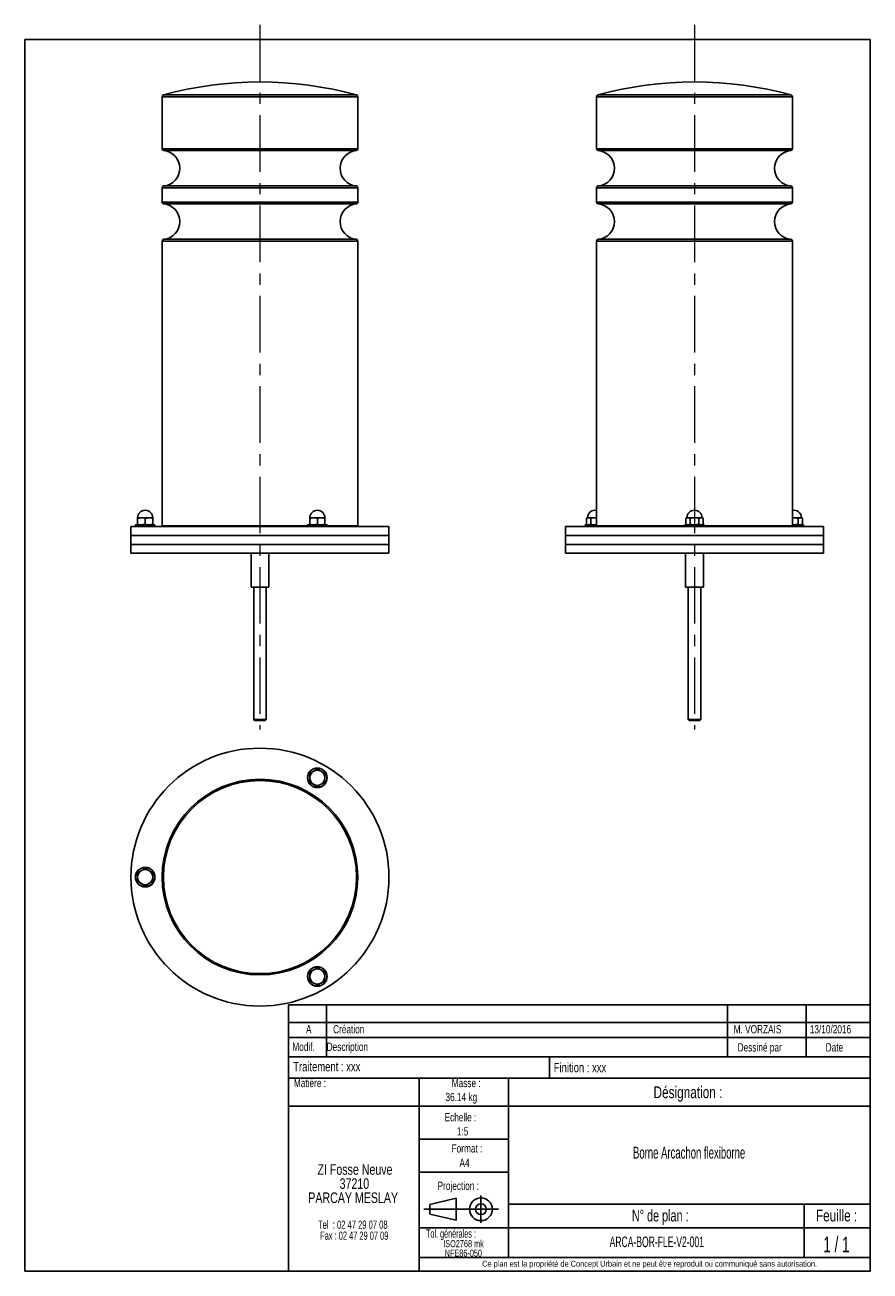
# Model space of a CAD drawing. Header units: millimetres. Extents: x 10 to 200, y 10 to 290.
import ezdxf

# ---------------------------------------------------------------- set-up
doc = ezdxf.new("R2010")
doc.units = ezdxf.units.MM
doc.linetypes.add('CENTERX2', pattern=[20.32, 12.7, -2.54, 2.54, -2.54])
doc.layers.add('FORMAT', color=7, linetype='Continuous')
doc.styles.add('SLDTEXTSTYLE0', font='TXT', dxfattribs={"width": 0.605})
doc.styles.add('SLDTEXTSTYLE1', font='TXT', dxfattribs={"width": 0.75})
doc.styles.add('SLDTEXTSTYLE2', font='TXT', dxfattribs={"width": 0.666667})
doc.styles.add('SLDTEXTSTYLE3', font='TXT', dxfattribs={"width": 0.675})
doc.styles.add('SLDTEXTSTYLE4', font='TXT', dxfattribs={"width": 0.65})
doc.styles.add('SLDTEXTSTYLE5', font='TXT', dxfattribs={"width": 0.6875})

# ---------------------------------------------------------------- blocks, each defined once
blk = doc.blocks.new('SW_NOTE_0')
at = {"layer": 'FORMAT', "color": 0, "attachment_point": 2}
for s, insert, char_height, style in [('ZI Fosse Neuve', (11.05, 3.07), 2.3813, 'SLDTEXTSTYLE1'), ('37210', (10.92, -0.11), 2.381, 'SLDTEXTSTYLE1'), ('PARCAY MESLAY', (10.64, -3.28), 2.3813, 'SLDTEXTSTYLE1'), ('Tel  : 02 47 29 07 08', (10.56, -9.61), 1.8521, 'SLDTEXTSTYLE2'), ('Fax : 02 47 29 07 09', (10.88, -12.08), 1.8521, 'SLDTEXTSTYLE3')]:
    blk.add_mtext(s, dxfattribs=dict(at, insert=insert, char_height=char_height, style=style))
blk = doc.blocks.new('SW_NOTE_0_1')
at = {"layer": 'FORMAT', "color": 0, "char_height": 1.587, "attachment_point": 2, "style": 'SLDTEXTSTYLE1'}
for s, insert in [('ISO2768 mk', (5.78, 2.05)), ('NFE86-050', (5.74, -0.07))]:
    blk.add_mtext(s, dxfattribs=dict(at, insert=insert))

msp = doc.modelspace()

# ---------------------------------------------------------------- linework, layer by layer
at = {"color": 7, "linetype": 'Continuous', "lineweight": 25}
for p, q in [((40.84, 274.12), (40.84, 262.41)), ((84.84, 262.41), (84.84, 274.12)), ((138.53, 274.12), (138.53, 262.41)), ((182.53, 262.41), (182.53, 274.12)), ((40.84, 253.64), (40.84, 250.41)), ((84.84, 250.41), (84.84, 253.64)), ((138.53, 253.64), (138.53, 250.41)), ((182.53, 250.41), (182.53, 253.64)), ((40.84, 241.64), (40.84, 177.62)), ((84.84, 177.62), (84.84, 241.64)), ((138.53, 241.64), (138.53, 177.62)), ((182.53, 177.62), (182.53, 241.64)), ((35.34, 179.42), (36.19, 179.42)), ((36.19, 179.42), (37.89, 179.42)), ((37.89, 179.42), (38.74, 179.42)), ((74.04, 179.42), (74.89, 179.42)), ((74.89, 179.42), (76.59, 179.42)), ((76.59, 179.42), (77.44, 179.42)), ((136.48, 179.42), (136.22, 179.27)), ((136.48, 179.42), (136.71, 179.42)), ((136.71, 179.42), (138.18, 179.42)), ((138.53, 179.4), (138.18, 179.42)), ((138.18, 179.42), (138.53, 179.42)), ((158.83, 179.42), (158.56, 179.27)), ((158.83, 179.42), (159.05, 179.42)), ((159.05, 179.42), (160.53, 179.42)), ((160.53, 179.42), (162, 179.42)), ((162, 179.42), (162.23, 179.42)), ((162.49, 179.27), (162.23, 179.42)), ((182.53, 179.42), (182.87, 179.42)), ((182.87, 179.42), (184.34, 179.42)), ((184.34, 179.42), (184.57, 179.42)), ((184.83, 179.27), (184.57, 179.42)), ((33.84, 177.42), (33.84, 175.42)), ((33.84, 177.42), (91.84, 177.42)), ((34.86, 177.84), (34.84, 177.82)), ((34.84, 177.82), (34.84, 177.42)), ((38.14, 177.82), (34.84, 177.82)), ((38.13, 177.84), (34.86, 177.84)), ((35.34, 177.98), (35.34, 179.27)), ((35.34, 177.98), (35.94, 177.84)), ((37.04, 177.98), (37.04, 179.27)), ((39.22, 177.84), (38.13, 177.84)), ((39.24, 177.82), (38.14, 177.82)), ((38.74, 177.98), (38.74, 179.27)), ((39.24, 177.82), (39.22, 177.84)), ((39.24, 177.42), (39.24, 177.82)), ((73.56, 177.84), (73.54, 177.82)), ((73.54, 177.82), (73.54, 177.42)), ((76.84, 177.82), (73.54, 177.82)), ((76.83, 177.84), (73.56, 177.84)), ((74.04, 177.98), (74.04, 179.27)), ((74.04, 177.98), (74.64, 177.84)), ((75.74, 177.98), (75.74, 179.27)), ((77.92, 177.84), (76.83, 177.84)), ((77.94, 177.82), (76.84, 177.82)), ((77.44, 177.98), (77.44, 179.27)), ((77.94, 177.82), (77.92, 177.84)), ((77.94, 177.42), (77.94, 177.82)), ((91.84, 175.42), (91.84, 177.42)), ((131.53, 177.42), (131.53, 175.42)), ((131.53, 177.42), (189.53, 177.42)), ((136, 177.84), (135.98, 177.82)), ((135.98, 177.82), (135.98, 177.42)), ((138.53, 177.82), (135.98, 177.82)), ((138.53, 177.84), (136, 177.84)), ((136.22, 177.98), (136.22, 179.27)), ((136.22, 177.98), (136.45, 177.84)), ((137.2, 177.98), (137.2, 179.27)), ((158.35, 177.84), (158.33, 177.82)), ((158.33, 177.82), (158.33, 177.42)), ((162.73, 177.82), (158.33, 177.82)), ((162.71, 177.84), (158.35, 177.84)), ((158.56, 177.98), (158.56, 179.27)), ((158.56, 177.98), (158.79, 177.84)), ((159.55, 177.98), (159.55, 179.27)), ((161.51, 177.98), (161.51, 179.27)), ((161.51, 177.98), (161.85, 177.84)), ((162.26, 177.84), (162.49, 177.98)), ((162.49, 177.98), (162.49, 179.27)), ((162.73, 177.82), (162.71, 177.84)), ((162.73, 177.42), (162.73, 177.82)), ((185.05, 177.84), (182.53, 177.84)), ((185.07, 177.82), (182.53, 177.82)), ((183.85, 177.98), (183.85, 179.27)), ((183.85, 177.98), (184.19, 177.84)), ((184.6, 177.84), (184.83, 177.98)), ((184.83, 177.98), (184.83, 179.27)), ((185.07, 177.82), (185.05, 177.84)), ((185.07, 177.42), (185.07, 177.82)), ((189.53, 175.42), (189.53, 177.42)), ((33.84, 175.42), (33.84, 173.42)), ((33.84, 175.42), (91.84, 175.42)), ((91.84, 173.42), (91.84, 175.42)), ((131.53, 175.42), (131.53, 173.42)), ((131.53, 175.42), (189.53, 175.42)), ((189.53, 173.42), (189.53, 175.42)), ((33.84, 173.42), (33.84, 171.42)), ((33.84, 173.42), (91.84, 173.42)), ((33.84, 171.42), (91.84, 171.42)), ((60.84, 171.42), (60.84, 163.82)), ((64.84, 163.82), (64.84, 171.42)), ((91.84, 171.42), (91.84, 173.42)), ((131.53, 173.42), (131.53, 171.42)), ((131.53, 173.42), (147.93, 173.42)), ((131.53, 173.42), (189.53, 173.42)), ((131.53, 171.42), (147.93, 171.42)), ((147.93, 173.42), (189.53, 173.42)), ((147.93, 171.42), (189.53, 171.42)), ((158.53, 171.42), (158.53, 163.82)), ((162.53, 163.82), (162.53, 171.42)), ((189.53, 171.42), (189.53, 173.42)), ((60.84, 163.82), (64.84, 163.82)), ((61.44, 163.82), (61.44, 134.02)), ((64.24, 134.02), (64.24, 163.82)), ((158.53, 163.82), (162.53, 163.82)), ((159.13, 163.82), (159.13, 134.02)), ((161.93, 134.02), (161.93, 163.82)), ((61.44, 134.02), (61.64, 133.82)), ((61.44, 134.02), (62.84, 134.02)), ((62.84, 133.82), (61.64, 133.82)), ((62.84, 134.02), (64.24, 134.02)), ((64.04, 133.82), (62.84, 133.82)), ((64.04, 133.82), (64.24, 134.02)), ((159.13, 134.02), (159.33, 133.82)), ((159.13, 134.02), (161.93, 134.02)), ((161.73, 133.82), (159.33, 133.82)), ((161.73, 133.82), (161.93, 134.02))]:
    msp.add_line(p, q, dxfattribs=at)
at = {"color": 8, "linetype": 'Continuous', "lineweight": 25}
for p, q in [((84.84, 274.12), (40.84, 274.12)), ((84.55, 274.51), (41.14, 274.51)), ((182.53, 274.12), (138.53, 274.12)), ((182.23, 274.51), (138.82, 274.51)), ((84.84, 262.41), (40.84, 262.41)), ((84.48, 262.01), (41.21, 262.01)), ((182.53, 262.41), (138.53, 262.41)), ((182.16, 262.01), (138.89, 262.01)), ((84.84, 253.64), (40.84, 253.64)), ((84.48, 254.04), (41.21, 254.04)), ((182.53, 253.64), (138.53, 253.64)), ((182.16, 254.04), (138.89, 254.04)), ((84.84, 250.41), (40.84, 250.41)), ((84.48, 250.01), (41.21, 250.01)), ((182.53, 250.41), (138.53, 250.41)), ((182.16, 250.01), (138.89, 250.01)), ((84.84, 241.64), (40.84, 241.64)), ((84.48, 242.04), (41.21, 242.04)), ((182.53, 241.64), (138.53, 241.64)), ((182.16, 242.04), (138.89, 242.04)), ((73.54, 177.62), (40.84, 177.62)), ((84.84, 177.62), (77.94, 177.62)), ((158.33, 177.62), (138.53, 177.62)), ((182.53, 177.62), (162.73, 177.62))]:
    msp.add_line(p, q, dxfattribs=at)
at = {"color": 7, "linetype": 'Continuous', "lineweight": 25}
for centre, radius in [((62.84, 98.6), 29), ((62.84, 98.6), 22), ((75.74, 120.94), 2.2), ((75.74, 120.94), 2.18), ((75.74, 120.94), 2.16), ((62.84, 98.6), 21.71), ((37.04, 98.6), 2.2), ((37.04, 98.6), 2.18), ((37.04, 98.6), 2.16), ((75.74, 76.25), 2.2), ((75.74, 76.25), 2.18), ((75.74, 76.25), 2.16)]:
    msp.add_circle(centre, radius, dxfattribs=at)
for centre, radius, start, end in [((62.84, 195.26), 82.17, 74.6826, 105.3174), ((160.53, 195.26), 82.17, 74.6826, 105.3174), ((41.24, 274.12), 0.4, 105.3174, 180), ((84.44, 274.12), 0.4, 0, 74.6826), ((138.93, 274.12), 0.4, 105.3174, 180), ((182.13, 274.12), 0.4, 0, 74.6826), ((41.24, 262.41), 0.4, 180, 264.7841), ((40.84, 258.02), 4, 275.2159, 84.7841), ((84.84, 258.02), 4, 95.2159, 264.7841), ((84.44, 262.41), 0.4, 275.2159, 0), ((138.93, 262.41), 0.4, 180, 264.7841), ((138.53, 258.02), 4, 275.2159, 84.7841), ((182.53, 258.02), 4, 95.2159, 264.7841), ((182.13, 262.41), 0.4, 275.2159, 0), ((41.24, 253.64), 0.4, 95.2159, 180), ((84.44, 253.64), 0.4, 0, 84.7841), ((138.93, 253.64), 0.4, 95.2159, 180), ((182.13, 253.64), 0.4, 0, 84.7841), ((41.24, 250.41), 0.4, 180, 264.7841), ((40.84, 246.02), 4, 275.2159, 84.7841), ((84.84, 246.02), 4, 95.2159, 264.7841), ((84.44, 250.41), 0.4, 275.2159, 0), ((138.93, 250.41), 0.4, 180, 264.7841), ((138.53, 246.02), 4, 275.2159, 84.7841), ((182.53, 246.02), 4, 95.2159, 264.7841), ((182.13, 250.41), 0.4, 275.2159, 0), ((41.24, 241.64), 0.4, 95.2159, 180), ((84.44, 241.64), 0.4, 0, 84.7841), ((138.93, 241.64), 0.4, 95.2159, 180), ((182.13, 241.64), 0.4, 0, 84.7841), ((37.04, 179.42), 1.7, 0, 180), ((75.74, 179.42), 1.7, 0, 180), ((138.18, 179.42), 1.7, 78.3442, 180), ((160.53, 179.42), 1.7, 0, 180), ((182.87, 179.42), 1.7, 0, 101.6558), ((41.04, 177.62), 0.2, 180, 270), ((84.64, 177.62), 0.2, 270, 0), ((138.73, 177.62), 0.2, 180, 270), ((182.33, 177.62), 0.2, 270, 0), ((75.74, 120.94), 1.7, 120, 180), ((75.74, 120.94), 1.7, 180, 240), ((75.74, 120.94), 1.7, 60, 120), ((75.74, 120.94), 1.7, 0, 60), ((75.74, 120.94), 1.7, 300, 0), ((75.74, 120.94), 1.7, 240, 300), ((37.04, 98.6), 1.7, 120, 180), ((37.04, 98.6), 1.7, 180, 240), ((37.04, 98.6), 1.7, 60, 120), ((37.04, 98.6), 1.7, 0, 60), ((37.04, 98.6), 1.7, 300, 0), ((37.04, 98.6), 1.7, 240, 300), ((75.74, 76.25), 1.7, 120, 180), ((75.74, 76.25), 1.7, 180, 240), ((75.74, 76.25), 1.7, 60, 120), ((75.74, 76.25), 1.7, 0, 60), ((75.74, 76.25), 1.7, 300, 0), ((75.74, 76.25), 1.7, 240, 300)]:
    msp.add_arc(centre, radius, start, end, dxfattribs=at)
for points, knots in [([(36.19, 179.42), (36.12, 179.42), (35.83, 179.41), (35.55, 179.33), (35.34, 179.27)], [0, 0, 0, 0, 0.246579, 1, 1, 1, 1]), ([(35.34, 179.27), (35.34, 179.31), (35.34, 179.4), (35.34, 179.42), (35.34, 179.42)], [0, 0, 0, 0, 0.495458, 1, 1, 1, 1]), ([(37.04, 179.27), (36.98, 179.29), (36.7, 179.38), (36.41, 179.41), (36.19, 179.42)], [0, 0, 0, 0, 0.229708, 1, 1, 1, 1]), ([(37.89, 179.42), (37.87, 179.42), (37.72, 179.42), (37.43, 179.39), (37.17, 179.31), (37.04, 179.27)], [0, 0, 0, 0, 0.070088, 0.530783, 1, 1, 1, 1]), ([(38.74, 179.27), (38.6, 179.31), (38.33, 179.4), (38.04, 179.42), (37.89, 179.42)], [0, 0, 0, 0, 0.495458, 1, 1, 1, 1]), ([(38.74, 179.42), (38.74, 179.42), (38.74, 179.42), (38.74, 179.39), (38.74, 179.31), (38.74, 179.27)], [0, 0, 0, 0, 0.070088, 0.530783, 1, 1, 1, 1]), ([(74.89, 179.42), (74.82, 179.42), (74.53, 179.41), (74.25, 179.33), (74.04, 179.27)], [0, 0, 0, 0, 0.246579, 1, 1, 1, 1]), ([(74.04, 179.27), (74.04, 179.31), (74.04, 179.4), (74.04, 179.42), (74.04, 179.42)], [0, 0, 0, 0, 0.495458, 1, 1, 1, 1]), ([(75.74, 179.27), (75.68, 179.29), (75.4, 179.38), (75.11, 179.41), (74.89, 179.42)], [0, 0, 0, 0, 0.229708, 1, 1, 1, 1]), ([(76.59, 179.42), (76.57, 179.42), (76.42, 179.42), (76.13, 179.39), (75.87, 179.31), (75.74, 179.27)], [0, 0, 0, 0, 0.070088, 0.530783, 1, 1, 1, 1]), ([(77.44, 179.27), (77.3, 179.31), (77.03, 179.4), (76.74, 179.42), (76.59, 179.42)], [0, 0, 0, 0, 0.495458, 1, 1, 1, 1]), ([(77.44, 179.42), (77.44, 179.42), (77.44, 179.42), (77.44, 179.39), (77.44, 179.31), (77.44, 179.27)], [0, 0, 0, 0, 0.070088, 0.5307834, 1, 1, 1, 1]), ([(136.71, 179.42), (136.7, 179.42), (136.61, 179.42), (136.45, 179.39), (136.3, 179.31), (136.22, 179.27)], [0, 0, 0, 0, 0.070088, 0.530783, 1, 1, 1, 1]), ([(137.2, 179.27), (137.12, 179.31), (136.96, 179.4), (136.79, 179.42), (136.71, 179.42)], [0, 0, 0, 0, 0.495458, 1, 1, 1, 1]), ([(138.18, 179.42), (138.16, 179.42), (137.98, 179.42), (137.65, 179.39), (137.35, 179.31), (137.2, 179.27)], [0, 0, 0, 0, 0.070088, 0.530783, 1, 1, 1, 1]), ([(159.05, 179.42), (159.04, 179.42), (158.95, 179.42), (158.79, 179.39), (158.64, 179.31), (158.56, 179.27)], [0, 0, 0, 0, 0.070088, 0.5307834, 1, 1, 1, 1]), ([(159.55, 179.27), (159.47, 179.31), (159.3, 179.4), (159.14, 179.42), (159.05, 179.42)], [0, 0, 0, 0, 0.495458, 1, 1, 1, 1]), ([(160.53, 179.42), (160.5, 179.42), (160.33, 179.42), (160, 179.39), (159.7, 179.31), (159.55, 179.27)], [0, 0, 0, 0, 0.070088, 0.530783, 1, 1, 1, 1]), ([(161.51, 179.27), (161.35, 179.31), (161.03, 179.4), (160.69, 179.42), (160.53, 179.42)], [0, 0, 0, 0, 0.495458, 1, 1, 1, 1]), ([(162, 179.42), (161.96, 179.42), (161.79, 179.41), (161.63, 179.33), (161.51, 179.27)], [0, 0, 0, 0, 0.246579, 1, 1, 1, 1]), ([(162.49, 179.27), (162.45, 179.29), (162.29, 179.38), (162.13, 179.41), (162, 179.42)], [0, 0, 0, 0, 0.229708, 1, 1, 1, 1]), ([(182.87, 179.42), (182.85, 179.42), (182.73, 179.42), (182.62, 179.41), (182.53, 179.4)], [0, 0, 0, 0, 0.202437, 1, 1, 1, 1]), ([(183.85, 179.27), (183.69, 179.31), (183.37, 179.4), (183.04, 179.42), (182.87, 179.42)], [0, 0, 0, 0, 0.495458, 1, 1, 1, 1]), ([(184.34, 179.42), (184.3, 179.42), (184.14, 179.41), (183.97, 179.33), (183.85, 179.27)], [0, 0, 0, 0, 0.246579, 1, 1, 1, 1]), ([(184.83, 179.27), (184.8, 179.29), (184.64, 179.38), (184.47, 179.41), (184.34, 179.42)], [0, 0, 0, 0, 0.229708, 1, 1, 1, 1]), ([(35.34, 177.82), (35.34, 177.82), (35.34, 177.83), (35.34, 177.86), (35.34, 177.94), (35.34, 177.98)], [0, 0, 0, 0, 0.070088, 0.530783, 1, 1, 1, 1]), ([(36.33, 177.84), (36.51, 177.86), (36.75, 177.88), (36.98, 177.96), (37.04, 177.98)], [0, 0, 0, 0, 0.725113, 1, 1, 1, 1]), ([(37.04, 177.98), (37.18, 177.93), (37.39, 177.86), (37.61, 177.85), (37.68, 177.84)], [0, 0, 0, 0, 0.653752, 1, 1, 1, 1]), ([(38.15, 177.85), (38.22, 177.85), (38.42, 177.87), (38.61, 177.93), (38.74, 177.98)], [0, 0, 0, 0, 0.325949, 1, 1, 1, 1]), ([(38.74, 177.98), (38.74, 177.93), (38.74, 177.85), (38.74, 177.83), (38.74, 177.82)], [0, 0, 0, 0, 0.495458, 1, 1, 1, 1]), ([(74.04, 177.82), (74.04, 177.82), (74.04, 177.83), (74.04, 177.86), (74.04, 177.94), (74.04, 177.98)], [0, 0, 0, 0, 0.070088, 0.530783, 1, 1, 1, 1]), ([(75.03, 177.84), (75.21, 177.86), (75.45, 177.88), (75.68, 177.96), (75.74, 177.98)], [0, 0, 0, 0, 0.725113, 1, 1, 1, 1]), ([(75.74, 177.98), (75.88, 177.93), (76.09, 177.86), (76.31, 177.85), (76.38, 177.84)], [0, 0, 0, 0, 0.653752, 1, 1, 1, 1]), ([(76.85, 177.85), (76.92, 177.85), (77.12, 177.87), (77.31, 177.93), (77.44, 177.98)], [0, 0, 0, 0, 0.325949, 1, 1, 1, 1]), ([(77.44, 177.98), (77.44, 177.93), (77.44, 177.85), (77.44, 177.83), (77.44, 177.82)], [0, 0, 0, 0, 0.495458, 1, 1, 1, 1]), ([(136.22, 177.98), (136.3, 177.93), (136.42, 177.86), (136.55, 177.85), (136.59, 177.84)], [0, 0, 0, 0, 0.653752, 1, 1, 1, 1]), ([(136.84, 177.84), (136.89, 177.85), (137.01, 177.87), (137.13, 177.93), (137.2, 177.98)], [0, 0, 0, 0, 0.360956, 1, 1, 1, 1]), ([(137.2, 177.98), (137.36, 177.93), (137.6, 177.86), (137.86, 177.85), (137.94, 177.84)], [0, 0, 0, 0, 0.653752, 1, 1, 1, 1]), ([(158.56, 177.98), (158.64, 177.93), (158.77, 177.86), (158.89, 177.85), (158.93, 177.84)], [0, 0, 0, 0, 0.653752, 1, 1, 1, 1]), ([(159.19, 177.84), (159.23, 177.85), (159.35, 177.87), (159.47, 177.93), (159.55, 177.98)], [0, 0, 0, 0, 0.3609563, 1, 1, 1, 1]), ([(159.55, 177.98), (159.7, 177.93), (159.95, 177.86), (160.2, 177.85), (160.29, 177.84)], [0, 0, 0, 0, 0.653752, 1, 1, 1, 1]), ([(160.79, 177.84), (160.88, 177.85), (161.12, 177.87), (161.36, 177.93), (161.51, 177.98)], [0, 0, 0, 0, 0.360956, 1, 1, 1, 1]), ([(162.08, 177.84), (162.18, 177.86), (162.32, 177.88), (162.45, 177.96), (162.49, 177.98)], [0, 0, 0, 0, 0.725113, 1, 1, 1, 1]), ([(183.13, 177.84), (183.22, 177.85), (183.47, 177.87), (183.7, 177.93), (183.85, 177.98)], [0, 0, 0, 0, 0.3609563, 1, 1, 1, 1]), ([(184.42, 177.84), (184.52, 177.86), (184.66, 177.88), (184.8, 177.96), (184.83, 177.98)], [0, 0, 0, 0, 0.725113, 1, 1, 1, 1]), ([(74.04, 121.92), (74.18, 122), (74.46, 122.16), (74.75, 122.33), (74.89, 122.41)], [0, 0, 0, 0, 0.495458, 1, 1, 1, 1]), ([(74.04, 120.94), (74.04, 120.96), (74.04, 121.14), (74.04, 121.47), (74.04, 121.77), (74.04, 121.92)], [0, 0, 0, 0, 0.070088, 0.530783, 1, 1, 1, 1]), ([(74.04, 119.96), (74.04, 120.12), (74.04, 120.44), (74.04, 120.77), (74.04, 120.94)], [0, 0, 0, 0, 0.495458, 1, 1, 1, 1]), ([(74.89, 122.41), (74.91, 122.43), (75.07, 122.51), (75.35, 122.68), (75.61, 122.83), (75.74, 122.9)], [0, 0, 0, 0, 0.070088, 0.530783, 1, 1, 1, 1]), ([(75.74, 122.9), (75.95, 122.78), (76.23, 122.62), (76.52, 122.45), (76.59, 122.41)], [0, 0, 0, 0, 0.753421, 1, 1, 1, 1]), ([(76.59, 122.41), (76.81, 122.29), (77.1, 122.12), (77.38, 121.96), (77.44, 121.92)], [0, 0, 0, 0, 0.770292, 1, 1, 1, 1]), ([(77.44, 121.92), (77.44, 121.76), (77.44, 121.44), (77.44, 121.11), (77.44, 120.94)], [0, 0, 0, 0, 0.495458, 1, 1, 1, 1]), ([(77.44, 120.94), (77.44, 120.92), (77.44, 120.74), (77.44, 120.41), (77.44, 120.11), (77.44, 119.96)], [0, 0, 0, 0, 0.070088, 0.5307834, 1, 1, 1, 1]), ([(74.89, 119.47), (74.82, 119.51), (74.53, 119.68), (74.25, 119.84), (74.04, 119.96)], [0, 0, 0, 0, 0.246579, 1, 1, 1, 1]), ([(75.74, 118.98), (75.68, 119.02), (75.4, 119.17), (75.11, 119.34), (74.89, 119.47)], [0, 0, 0, 0, 0.229708, 1, 1, 1, 1]), ([(76.59, 119.47), (76.57, 119.46), (76.42, 119.37), (76.13, 119.2), (75.87, 119.05), (75.74, 118.98)], [0, 0, 0, 0, 0.070088, 0.530783, 1, 1, 1, 1]), ([(77.44, 119.96), (77.3, 119.88), (77.03, 119.72), (76.74, 119.55), (76.59, 119.47)], [0, 0, 0, 0, 0.495458, 1, 1, 1, 1]), ([(35.34, 99.58), (35.48, 99.66), (35.76, 99.82), (36.05, 99.99), (36.19, 100.07)], [0, 0, 0, 0, 0.495458, 1, 1, 1, 1]), ([(35.34, 98.6), (35.34, 98.62), (35.34, 98.8), (35.34, 99.13), (35.34, 99.43), (35.34, 99.58)], [0, 0, 0, 0, 0.070088, 0.530783, 1, 1, 1, 1]), ([(35.34, 97.62), (35.34, 97.78), (35.34, 98.1), (35.34, 98.43), (35.34, 98.6)], [0, 0, 0, 0, 0.495458, 1, 1, 1, 1]), ([(36.19, 100.07), (36.21, 100.08), (36.37, 100.17), (36.65, 100.34), (36.91, 100.49), (37.04, 100.56)], [0, 0, 0, 0, 0.070088, 0.530783, 1, 1, 1, 1]), ([(37.04, 100.56), (37.25, 100.44), (37.53, 100.28), (37.82, 100.11), (37.89, 100.07)], [0, 0, 0, 0, 0.753421, 1, 1, 1, 1]), ([(37.89, 100.07), (38.11, 99.94), (38.4, 99.78), (38.68, 99.62), (38.74, 99.58)], [0, 0, 0, 0, 0.770292, 1, 1, 1, 1]), ([(38.74, 99.58), (38.74, 99.42), (38.74, 99.1), (38.74, 98.77), (38.74, 98.6)], [0, 0, 0, 0, 0.495458, 1, 1, 1, 1]), ([(38.74, 98.6), (38.74, 98.57), (38.74, 98.4), (38.74, 98.07), (38.74, 97.77), (38.74, 97.62)], [0, 0, 0, 0, 0.070088, 0.530783, 1, 1, 1, 1]), ([(36.19, 97.13), (36.12, 97.17), (35.83, 97.33), (35.55, 97.49), (35.34, 97.62)], [0, 0, 0, 0, 0.246579, 1, 1, 1, 1]), ([(37.04, 96.63), (36.98, 96.67), (36.7, 96.83), (36.41, 97), (36.19, 97.13)], [0, 0, 0, 0, 0.229708, 1, 1, 1, 1]), ([(37.89, 97.13), (37.87, 97.11), (37.72, 97.03), (37.43, 96.86), (37.17, 96.71), (37.04, 96.63)], [0, 0, 0, 0, 0.070088, 0.530783, 1, 1, 1, 1]), ([(38.74, 97.62), (38.6, 97.54), (38.33, 97.38), (38.04, 97.21), (37.89, 97.13)], [0, 0, 0, 0, 0.495458, 1, 1, 1, 1]), ([(74.04, 77.24), (74.18, 77.32), (74.46, 77.48), (74.75, 77.64), (74.89, 77.73)], [0, 0, 0, 0, 0.495458, 1, 1, 1, 1]), ([(74.04, 76.25), (74.04, 76.28), (74.04, 76.45), (74.04, 76.79), (74.04, 77.09), (74.04, 77.24)], [0, 0, 0, 0, 0.070088, 0.530783, 1, 1, 1, 1]), ([(74.04, 75.27), (74.04, 75.43), (74.04, 75.75), (74.04, 76.09), (74.04, 76.25)], [0, 0, 0, 0, 0.495458, 1, 1, 1, 1]), ([(74.89, 77.73), (74.91, 77.74), (75.07, 77.83), (75.35, 77.99), (75.61, 78.14), (75.74, 78.22)], [0, 0, 0, 0, 0.070088, 0.530783, 1, 1, 1, 1]), ([(75.74, 78.22), (75.95, 78.1), (76.23, 77.93), (76.52, 77.77), (76.59, 77.73)], [0, 0, 0, 0, 0.753421, 1, 1, 1, 1]), ([(76.59, 77.73), (76.81, 77.6), (77.1, 77.43), (77.38, 77.27), (77.44, 77.24)], [0, 0, 0, 0, 0.770292, 1, 1, 1, 1]), ([(77.44, 77.24), (77.44, 77.08), (77.44, 76.75), (77.44, 76.42), (77.44, 76.25)], [0, 0, 0, 0, 0.495458, 1, 1, 1, 1]), ([(77.44, 76.25), (77.44, 76.23), (77.44, 76.05), (77.44, 75.72), (77.44, 75.42), (77.44, 75.27)], [0, 0, 0, 0, 0.070088, 0.5307834, 1, 1, 1, 1]), ([(74.89, 74.78), (74.82, 74.82), (74.53, 74.99), (74.25, 75.15), (74.04, 75.27)], [0, 0, 0, 0, 0.246579, 1, 1, 1, 1]), ([(75.74, 74.29), (75.68, 74.33), (75.4, 74.49), (75.11, 74.65), (74.89, 74.78)], [0, 0, 0, 0, 0.229708, 1, 1, 1, 1]), ([(76.59, 74.78), (76.57, 74.77), (76.42, 74.68), (76.13, 74.52), (75.87, 74.37), (75.74, 74.29)], [0, 0, 0, 0, 0.070088, 0.530783, 1, 1, 1, 1]), ([(77.44, 75.27), (77.3, 75.19), (77.03, 75.03), (76.74, 74.87), (76.59, 74.78)], [0, 0, 0, 0, 0.495458, 1, 1, 1, 1])]:
    msp.add_open_spline(points, degree=3, knots=knots, dxfattribs=at)
at = {"layer": 'FORMAT', "linetype": 'CENTERX2', "lineweight": 18}
for p, q in [((62.84, 290.26), (62.84, 131.82)), ((160.53, 290.26), (160.53, 131.82))]:
    msp.add_line(p, q, dxfattribs=at)
at = {"layer": 'FORMAT', "color": 7}
for p, q in [((10, 287), (200, 287)), ((10, 287), (10, 10)), ((200, 287), (200, 10)), ((200, 58.18), (200, 75)), ((200, 75), (200, 65.89)), ((69.24, 65.89), (69.24, 69.89)), ((69.24, 69.89), (200, 69.89)), ((77.79, 65.89), (77.79, 69.89)), ((185.66, 65.89), (185.66, 69.89)), ((200, 65.89), (200, 69.89)), ((69.24, 58.18), (69.24, 65.89)), ((69.24, 65.89), (200, 65.89)), ((69.24, 65.89), (200, 65.89)), ((77.79, 58.18), (77.79, 65.89)), ((185.66, 58.18), (185.66, 65.89)), ((69.24, 62.56), (200, 62.56)), ((200, 58.18), (69.24, 58.18)), ((69.24, 10), (69.24, 58.18)), ((69.24, 58.18), (200, 58.18)), ((127.9, 58.18), (127.9, 53.38)), ((200, 10), (200, 58.18)), ((69.24, 53.38), (200, 53.38)), ((98.61, 53.38), (98.61, 10)), ((118.72, 53.38), (118.72, 13.02)), ((69.24, 47.08), (118.72, 47.08)), ((118.72, 47.08), (200, 47.08)), ((98.61, 39.69), (118.72, 39.69)), ((98.61, 32.23), (118.72, 32.23)), ((101.03, 25.01), (106.93, 26.37)), ((106.93, 26.37), (106.93, 21.45)), ((106.93, 26.37), (106.93, 21.45)), ((112.51, 27.02), (112.51, 20.82)), ((99.67, 23.91), (116.44, 23.91)), ((101.03, 22.81), (101.03, 25.01)), ((101.03, 22.81), (106.93, 21.45)), ((118.72, 25.02), (200, 25.02)), ((185.21, 25.02), (185.21, 13.02)), ((98.61, 19.71), (200, 19.71)), ((98.61, 13.02), (200, 13.02)), ((10, 10), (200, 10)), ((200, 10), (69.24, 10))]:
    msp.add_line(p, q, dxfattribs=at)
at = {"layer": 'FORMAT'}
msp.add_line((167.98, 69.89), (167.98, 58.18), dxfattribs=at)
at = {"layer": 'FORMAT', "color": 7}
for radius in [2.57, 1.21]:
    msp.add_circle((112.51, 23.91), radius, dxfattribs=at)

# ---------------------------------------------------------------- block references
at = {"layer": 'FORMAT'}
for name, p in [('SW_NOTE_0', (73.15, 30.97)), ('SW_NOTE_0_1', (102.82, 14.91))]:
    msp.add_blockref(name, p, dxfattribs=at)

# ---------------------------------------------------------------- texts
for s, insert, char_height, attachment_point, style in [('A', (73.81, 65.31), 1.85, 2, 'SLDTEXTSTYLE1'), ('Création', (79.28, 65.31), 1.852, 1, 'SLDTEXTSTYLE1'), ('M. VORZAIS', (169.33, 65.31), 1.852, 1, 'SLDTEXTSTYLE1'), ('13/10/2016', (186.45, 65.31), 1.852, 1, 'SLDTEXTSTYLE1'), ('Modif.', (70.12, 61.37), 1.852, 1, 'SLDTEXTSTYLE1'), ('Description', (77.84, 61.37), 1.8521, 1, 'SLDTEXTSTYLE1'), ('Dessiné par', (170.23, 61.24), 1.8521, 1, 'SLDTEXTSTYLE1'), ('Date', (190.02, 61.24), 1.852, 1, 'SLDTEXTSTYLE1'), ('Traitement : xxx', (70.31, 57.04), 2.1167, 1, 'SLDTEXTSTYLE1'), ('Finition : xxx', (128.89, 56.83), 2.1167, 1, 'SLDTEXTSTYLE1'), ('Matière :', (70.46, 53.22), 1.852, 1, 'SLDTEXTSTYLE1'), ('Masse :', (109.2, 53.22), 1.852, 2, 'SLDTEXTSTYLE1'), ('Désignation :', (159.06, 51.54), 2.6458, 2, 'SLDTEXTSTYLE1'), ('36.14 kg', (104.54, 50.07), 1.852, 1, 'SLDTEXTSTYLE1'), ('Echelle :', (104.34, 45.53), 1.852, 1, 'SLDTEXTSTYLE1'), ('1:5', (107.1, 42.35), 1.852, 1, 'SLDTEXTSTYLE1'), ('Format :', (109.38, 38.52), 1.852, 2, 'SLDTEXTSTYLE1'), ('Borne Arcachon flexiborne', (159.32, 37.95), 2.6458, 2, 'SLDTEXTSTYLE0'), ('A4', (108.82, 35.26), 1.852, 2, 'SLDTEXTSTYLE1'), ('Projection :', (102.78, 30.11), 1.8521, 1, 'SLDTEXTSTYLE1'), ('N° de plan :', (152.82, 23.81), 2.6458, 2, 'SLDTEXTSTYLE5'), ('Feuille :', (192.47, 23.81), 2.646, 2, 'SLDTEXTSTYLE1'), ('Tol. générales :', (100.16, 19.36), 1.8521, 1, 'SLDTEXTSTYLE0'), ('ARCA-BOR-FLE-V2-001', (152.05, 17.77), 2.3813, 2, 'SLDTEXTSTYLE0'), ('1 / 1', (192.44, 17.74), 3.5, 2, 'SLDTEXTSTYLE4'), ('Ce plan est la propriété de Concept Urbain et ne peut être reproduit ou communiqué sans autorisation.', (150.44, 12.31), 1.32292, 2, 'SLDTEXTSTYLE1')]:
    msp.add_mtext(s, dxfattribs=dict(at, insert=insert, char_height=char_height, attachment_point=attachment_point, style=style))

doc.saveas('drawing.dxf')
